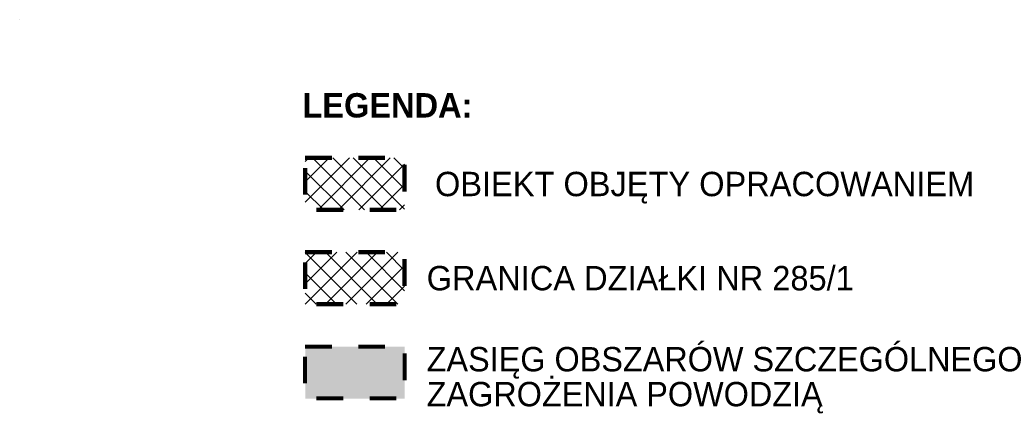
# Model space of a CAD drawing. Header units: millimetres. Extents: x -367306 to 168495, y -187323 to 82034.
# Tile 170 of 170: x 122442 to 166917, y 11050 to 28677. Entities that reach past the tile are written whole.
import ezdxf

# ---------------------------------------------------------------- set-up
doc = ezdxf.new("R2010")
doc.units = ezdxf.units.MM
doc.header["$MEASUREMENT"] = 0
doc.linetypes.add('Przerywana', pattern=[2400, 1200, -1200])
for name, color, linetype, lineweight in [('0_Nr_pióra__121', 255, 'Continuous', 0), ('0_Nr_pióra__196', 1, 'Continuous', 100), ('0_Nr_pióra__197', 30, 'Continuous', 158), ('0_Nr_pióra__7', 7, 'Continuous', 13), ('Nowe_0_Nr_pióra__8', 7, 'Continuous', 13), ('sytuacja_Nr_pióra__160', 150, 'Continuous', 80), ('sytuacja_Nr_pióra__7', 7, 'Continuous', 13)]:
    doc.layers.add(name, color=color, linetype=linetype, lineweight=lineweight)
doc.layers.add('sytuacja_Nr_pióra__65', color=7, linetype='Continuous', lineweight=13, true_color=0x80c2ff)
doc.styles.add('STYL_AUTOMATYCZNY_1', font='txt')
doc.styles.add('STYL_AUTOMATYCZNY_2', font='txt')
pattern_1 = [(45, (0, 0), (-459.6194, 459.6194), []), (135, (0, 0), (459.6194, 459.6194), [])]

msp = doc.modelspace()

# ---------------------------------------------------------------- hatches: boundary and pattern name
at = {"layer": '0_Nr_pióra__121', "linetype": 'Continuous', "lineweight": 0}
h = msp.add_hatch(dxfattribs=at)
h.set_pattern_fill('Bloczki_betonowe_0001', color=255, style=0, pattern_type=2)
h.set_pattern_definition(pattern_1)
h.paths.add_polyline_path([(135341.7, 22439.3), (139825.7, 22439.3), (139825.7, 20095.3), (135341.7, 20095.3)])
h = msp.add_hatch(dxfattribs=at)
h.set_pattern_fill('Bloczki_betonowe_0001', color=255, style=0, pattern_type=2)
h.set_pattern_definition(pattern_1)
h.paths.add_polyline_path([(135341.7, 18181.4), (139825.7, 18181.4), (139825.7, 15837.5), (135341.7, 15837.5)])
at = {"layer": 'sytuacja_Nr_pióra__65', "linetype": 'Continuous', "lineweight": 0, "true_color": 0x192633}
msp.add_hatch(color=179, dxfattribs=at).paths.add_polyline_path([(135341.7, 13923.5), (139825.7, 13923.5), (139825.7, 11579.6), (135341.7, 11579.6)])

# ---------------------------------------------------------------- linework, layer by layer
at = {"layer": '0_Nr_pióra__196', "color": 1, "linetype": 'Przerywana', "lineweight": 100, "flags": 128}
msp.add_lwpolyline([(135341.7, 18181.4), (139825.7, 18181.4), (139825.7, 15837.5), (135341.7, 15837.5)], close=True, dxfattribs=at)
at = {"layer": '0_Nr_pióra__197', "color": 30, "linetype": 'Przerywana', "lineweight": 158, "flags": 128}
msp.add_lwpolyline([(135341.7, 22439.3), (139825.7, 22439.3), (139825.7, 20095.3), (135341.7, 20095.3)], close=True, dxfattribs=at)
at = {"layer": 'Nowe_0_Nr_pióra__8', "color": 7, "linetype": 'Continuous', "lineweight": 13}
msp.add_line((122441.6, 28677), (122441.7, 28677), dxfattribs=at)
at = {"layer": 'sytuacja_Nr_pióra__160', "color": 150, "linetype": 'Przerywana', "lineweight": 80, "flags": 128}
msp.add_lwpolyline([(135341.7, 13923.5), (139825.7, 13923.5), (139825.7, 11579.6), (135341.7, 11579.6)], close=True, dxfattribs=at)

# ---------------------------------------------------------------- texts
at = {"layer": '0_Nr_pióra__7', "color": 7, "linetype": 'Continuous', "lineweight": 13, "char_height": 1100}
for s, insert, attachment_point, style in [('\\A1;{\\pqc;\\fCentury Gothic|b1|i0|c238|p34;LEGENDA:}', (139053.2, 24247.9), 8, 'STYL_AUTOMATYCZNY_1'), ('\\A1;{\\pqc;\\fCentury Gothic|b0|i0|c238|p34;OB\\fCentury Gothic|b0|i0|c238|p34;IEKT\\fCentury Gothic|b0|i0|c238|p34; OBJĘTY OPRACOWANIEM }', (153378.7, 20379.1), 8, 'STYL_AUTOMATYCZNY_2'), ('\\A1;{\\pql;\\fCentury Gothic|b0|i0|c238|p34;GRANICA DZIAŁKI NR 285/1 }', (140825.7, 17563.2), 1, 'STYL_AUTOMATYCZNY_2')]:
    msp.add_mtext(s, dxfattribs=dict(at, insert=insert, attachment_point=attachment_point, style=style))
at = {"layer": 'sytuacja_Nr_pióra__7', "color": 7, "linetype": 'Continuous', "lineweight": 13, "insert": (140825.7, 13906.5), "char_height": 1100, "attachment_point": 1, "line_spacing_factor": 0.859792, "style": 'STYL_AUTOMATYCZNY_2'}
msp.add_mtext('\\A1;{\\pql;\\fCentury Gothic|b0|i0|c238|p34;ZASIĘG OBSZARÓW SZCZEGÓLNEGO \\P\\pql;\\fCentury Gothic|b0|i0|c238|p34;ZAGROŻENIA POWODZIĄ }', dxfattribs=at)

doc.saveas('drawing.dxf')
